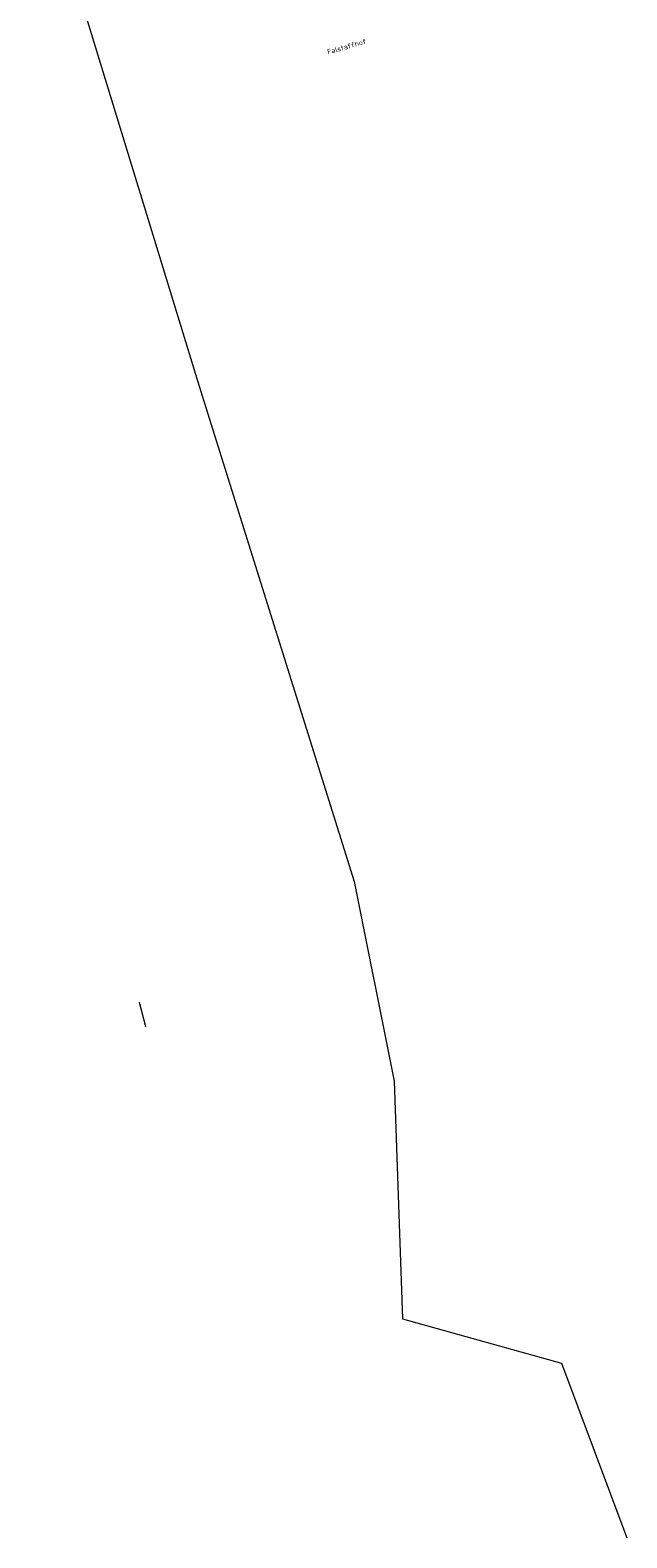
# Model space of a CAD drawing. Header units: metres. Extents: x 152202 to 157341, y 461610 to 468701.
# Tile 139 of 238: x 156300 to 156519, y 462611 to 463165. Entities that reach past the tile are written whole.
import ezdxf
from ezdxf.enums import TextEntityAlignment as Align
from ezdxf.lldxf.tags import DXFTag

# ---------------------------------------------------------------- set-up
doc = ezdxf.new("R2010")
doc.units = ezdxf.units.M
doc.layers.add('B-OI-RI-PERSLEIDING-G', color=210, linetype='RI-PERS', lineweight=18)
doc.layers.add('B-RO-OG-TOPOGRAFIE-T18', color=2, linetype='CONTINUOUS', lineweight=18)
doc.styles.add('NLCS-ISO-M200-T18', font='NLCS-ISO.ttf', dxfattribs={"height": 360})
tags = doc.linetypes.add('RI-PERS', pattern='A,7,-2,["P",Standard,S=1.8,R=0,X=-0.5,Y=-0.9],-2,7,-2,[102,NLCS.SHX,S=1,R=180,X=0,Y=0],-2', length=22).pattern_tags.tags
tags[6] = DXFTag(74, 10)

msp = doc.modelspace()

# ---------------------------------------------------------------- linework, layer by layer
at = {"layer": 'B-OI-RI-PERSLEIDING-G'}
for p, q in [((156300.1, 463237.1), (156362.2, 463034.4)), ((156362.2, 463034.4), (156419.2, 462852.3)), ((156419.2, 462852.3), (156433.9, 462778.9)), ((156340.21, 462807.95), (156342.55, 462799.03)), ((156433.9, 462778.9), (156436.9, 462691.5)), ((156436.9, 462691.5), (156495.4, 462675.2)), ((156495.4, 462675.2), (156519.4, 462611))]:
    msp.add_line(p, q, dxfattribs=at)

# ---------------------------------------------------------------- texts
at = {"layer": 'B-RO-OG-TOPOGRAFIE-T18', "style": 'NLCS-ISO-M200-T18'}
msp.add_text('Falstaffhof', height=1.875, rotation=15.8, dxfattribs=at).set_placement((156416.454, 463159.222), align=Align.MIDDLE)

doc.saveas('drawing.dxf')
